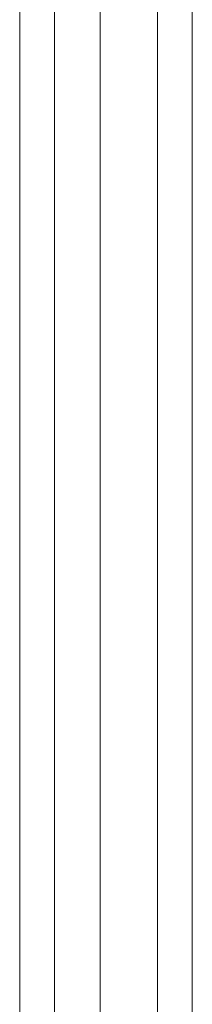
# Model space of a CAD drawing. Header units: inches. Extents: x 16 to 394, y 3 to 249.
# Tile 108 of 116: x 376 to 377.28, y 127.84 to 135.09. Entities that reach past the tile are written whole.
import ezdxf

# ---------------------------------------------------------------- set-up
doc = ezdxf.new("R2010")
doc.units = ezdxf.units.IN
doc.header["$LTSCALE"] = 24
doc.header["$MEASUREMENT"] = 0
doc.layers.add('Visible (ANSI)', color=7, linetype='Continuous', lineweight=5)
doc.layers.add('Visible Narrow (ANSI)', color=7, linetype='Continuous', lineweight=5)

msp = doc.modelspace()

# ---------------------------------------------------------------- linework, layer by layer
at = {"layer": 'Visible (ANSI)'}
msp.add_line((376.5972, 145.394), (376.5972, 106.7107), dxfattribs=at)
at = {"layer": 'Visible Narrow (ANSI)'}
for p, q in [((376.2618, 145.2004), (376.2618, 106.517)), ((376.0045, 106.6027), (376.0045, 145.1147)), ((377.0183, 107.2296), (377.0183, 144.814)), ((377.2757, 144.814), (377.2757, 107.2296))]:
    msp.add_line(p, q, dxfattribs=at)

doc.saveas('drawing.dxf')
